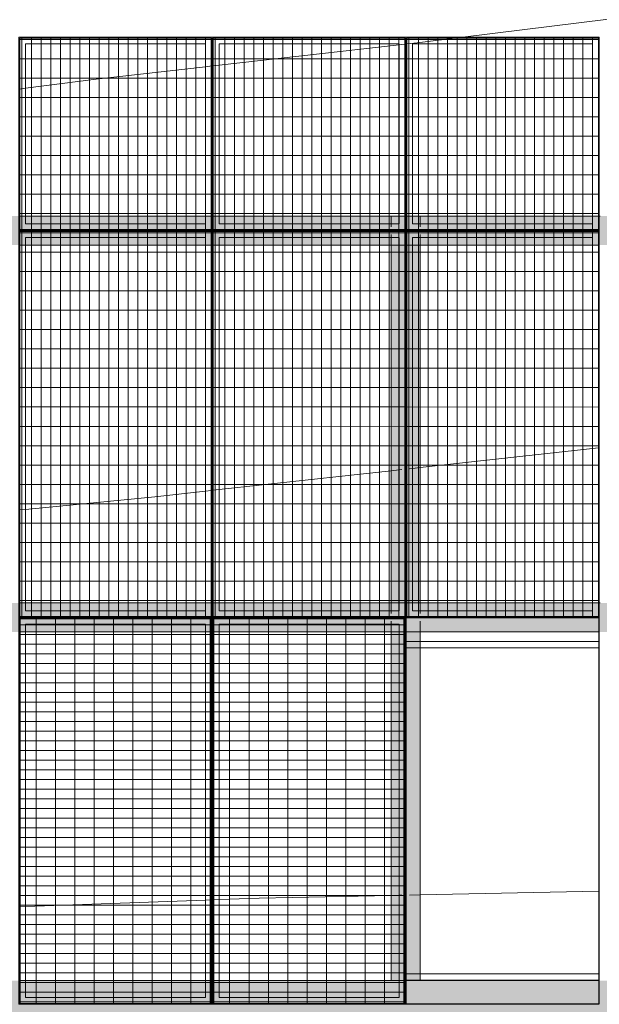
# Model space of a CAD drawing. Header units: metres. Extents: x -373759 to -373409, y 810976 to 811228.
# Tile 57 of 153: x -373620.38 to -373617.38, y 811115.88 to 811120.97. Entities that reach past the tile are written whole.
import ezdxf

# ---------------------------------------------------------------- set-up
doc = ezdxf.new("R2010")
doc.units = ezdxf.units.M
doc.header["$XCLIPFRAME"] = 2
for name, color, linetype, lineweight in [('A-GENM', 7, 'Continuous', 5), ('I-WALL', 7, 'Continuous', 5), ('S-BEAM', 7, 'Continuous', 5)]:
    doc.layers.add(name, color=color, linetype=linetype, lineweight=lineweight)
for name, color, linetype, lineweight, true_color in [('BASE ALAMEDA JULIO MULLER 1_explodidoR01_dwg', 7, 'Continuous', 5, 0x767676), ('Curva_Intermediária', 7, 'Continuous', 9, 0x656565), ('Curva_Mestra', 7, 'Continuous', 40, 0xa55200)]:
    doc.layers.add(name, color=color, linetype=linetype, lineweight=lineweight, true_color=true_color)
picture_1 = doc.add_image_def('image1.jpg', size_in_pixel=(999, 584))
pattern_1 = [(270, (3125.54, 1874.46), (100, 6e-15), []), (0, (3125.54, 1874.46), (0, 50), [])]

# ---------------------------------------------------------------- blocks, each defined once
blk = doc.blocks.new('BASE ALAMEDA JULIO MULLER 1_explodidoR01_dwg-478056-PISTA INFERIOR PARTE 1')
at = {"layer": 'Curva_Intermediária', "color": 9, "lineweight": 5, "true_color": 0xc0c0c0}
for p, q in [((5959.1, 891285.6), (5929.5, 891291)), ((6909.3, 891117.5), (6879.5, 891122.5)), ((6917.6, 891116.1), (6910.9, 891117.3)), ((6949, 891110.9), (6919.2, 891115.9)), ((7831.9, 890962.2), (6949, 891110.9)), ((7871.6, 890955.5), (7831.9, 890962.2)), ((7886.7, 890953), (7871.6, 890955.5)), ((7941.1, 890943.8), (7925.9, 890946.4)), ((7980.7, 890937.1), (7941.1, 890943.8)), ((8863.7, 890788.5), (7980.7, 890937.1)), ((8893.4, 890783.4), (8863.7, 890788.5)), ((5372.7, 889316.6), (5369.8, 889317.3)), ((5399, 889310.2), (5372.7, 889316.6)), ((6302.7, 889088.4), (5399, 889310.2)), ((6329, 889081.9), (6302.7, 889088.4)), ((6331.9, 889081.2), (6329, 889081.9)), ((6340.3, 889079.1), (6333.2, 889080.9)), ((6344.5, 889078.1), (6341.6, 889078.8)), ((6370.8, 889071.7), (6344.5, 889078.1)), ((7271.7, 888839.8), (7233, 888849.9)), ((7286.5, 888836), (7271.7, 888839.8)), ((7305.6, 888831), (7302.8, 888831.8)), ((7378.2, 888812.1), (7324.7, 888826)), ((8271, 888579.3), (7378.2, 888812.1))]:
    blk.add_line(p, q, dxfattribs=at)
at = {"layer": 'Curva_Intermediária', "color": 9, "lineweight": 5, "true_color": 0xc0c0c0, "flags": 128}
for points in [[(6879.5, 891122.5), (6620.5, 891166.2), (5959.1, 891285.6)], [(7233, 888849.9), (6572.5, 889022.2), (6370.8, 889071.7)]]:
    blk.add_lwpolyline(points, dxfattribs=at)
at = {"layer": 'Curva_Mestra', "color": 9, "lineweight": 5, "true_color": 0xc0c0c0}
for p, q in [((6519.5, 893385.1), (6553, 893380.1)), ((7478.1, 893233.5), (7512.1, 893227.9)), ((7513.6, 893227.6), (7547.6, 893222)), ((7547.6, 893222), (8471.1, 893069.6)), ((8471.1, 893069.6), (8499.9, 893064.8)), ((8500.9, 893064.7), (8505.6, 893063.9)), ((8506, 893063.8), (8510.8, 893063))]:
    blk.add_line(p, q, dxfattribs=at)
at = {"layer": 'Curva_Mestra', "color": 9, "lineweight": 5, "true_color": 0xc0c0c0, "flags": 128}
for points in [[(6553, 893380.1), (6916.5, 893326.2), (7478.1, 893233.5)], [(8511.7, 893062.9), (8564.5, 893054.2), (8799.1, 893017.8)], [(8799.1, 893017.8), (9700.5, 892878.2), (10292.5, 892798.2), (11700.5, 892590.2), (14116.5, 892238.2), (16132.5, 891822.2), (17812.5, 891454.2), (19460.5, 891166.2), (21252.5, 890894.2), (23444.5, 890094.2), (25166.9, 889504.9)]]:
    blk.add_lwpolyline(points, dxfattribs=at)
blk = doc.blocks.new('_EME_ GRADEX PISO 2X1  - _EME_ GRADEX PISO 2X1 -V179-PISTA INFERIOR PARTE 1')
at = {"layer": 'A-GENM', "true_color": 0xaaaaaa}
h = blk.add_hatch(dxfattribs=at)
h.set_pattern_fill('FP_2', color=253, style=0, pattern_type=2)
h.set_pattern_definition([(0, (0, 0), (0, -100), []), (270, (0, 0), (-50, -3e-15), [])])
h.paths.add_polyline_path([(5, 8), (1992, 8), (1992, 992), (5, 992), (5, 114.2)], flags=0)
at = {"layer": 'A-GENM', "color": 253, "true_color": 0xaaaaaa}
for p, q in [((2000, 1000), (0, 1000)), ((0, 1000), (0, 0)), ((0, 0), (0, 1000)), ((0, 1000), (2000, 1000)), ((5, 5), (5, 995)), ((5, 995), (1995, 995)), ((5, 995), (1995, 995)), ((5, 992), (5, 995)), ((5, 8), (5, 992)), ((1992, 992), (5, 992)), ((5, 992), (5, 8)), ((5, 8), (5, 992)), ((5, 992), (1992, 992)), ((1992, 8), (1992, 992)), ((1992, 992), (1992, 8)), ((1995, 995), (1995, 5)), ((1995, 995), (1995, 5)), ((2000, 0), (2000, 1000)), ((2000, 1000), (2000, 0)), ((35, 965), (35, 35)), ((1965, 965), (35, 965)), ((35, 965), (1965, 965)), ((35, 35), (35, 965)), ((1965, 35), (1965, 965)), ((1965, 965), (1965, 35)), ((0, 0), (2000, 0)), ((1997.5, 0), (2.5, 0)), ((5, 5), (5, 8)), ((5, 8), (1992, 8)), ((1992, 8), (5, 8)), ((1995, 5), (5, 5)), ((1995, 5), (5, 5)), ((35, 35), (1965, 35)), ((1965, 35), (35, 35))]:
    blk.add_line(p, q, dxfattribs=at)
blk = doc.blocks.new('_EME_ GRADEX PISO 2X1  - _EME_ GRADEX PISO 2X1 -V177-PISTA INFERIOR PARTE 1')
at = {"layer": 'A-GENM', "true_color": 0xaaaaaa}
h = blk.add_hatch(dxfattribs=at)
h.set_pattern_fill('FP_3', color=253, style=0, pattern_type=2)
h.set_pattern_definition([(0, (0, 0), (0, 100), []), (90, (0, 0), (-50, 3e-15), [])])
h.paths.add_polyline_path([(5, -992), (1992, -992), (1992, -8), (5, -8), (5, -268.3)], flags=0)
at = {"layer": 'A-GENM', "color": 253, "true_color": 0xaaaaaa}
for p, q in [((2000, 0), (0, 0)), ((0, 0), (0, -1000)), ((0, -1000), (0, 0)), ((0, 0), (2000, 0)), ((2000, -1000), (2000, 0)), ((5, -5), (1995, -5)), ((5, -995), (5, -5)), ((5, -5), (1995, -5)), ((5, -8), (5, -5)), ((5, -992), (5, -8)), ((1992, -8), (5, -8)), ((5, -8), (5, -992)), ((5, -992), (5, -8)), ((5, -8), (1992, -8)), ((1965, -35), (35, -35)), ((35, -35), (35, -965)), ((35, -965), (35, -35)), ((35, -35), (1965, -35)), ((1965, -965), (1965, -35)), ((1965, -35), (1965, -965)), ((1992, -992), (1992, -8)), ((1992, -8), (1992, -992)), ((1995, -5), (1995, -995)), ((1995, -5), (1995, -995)), ((2000, 0), (2000, -1000)), ((35, -965), (1965, -965)), ((1965, -965), (35, -965)), ((0, -1000), (2000, -1000)), ((2000, -1000), (0, -1000)), ((5, -995), (5, -992)), ((5, -992), (1992, -992)), ((1992, -992), (5, -992)), ((1995, -995), (5, -995)), ((1995, -995), (5, -995))]:
    blk.add_line(p, q, dxfattribs=at)
blk = doc.blocks.new('_EME_ GRADEX PISO 3X1  - _EME_ GRADEX PISO 3X1 -V184-PISTA INFERIOR PARTE 1')
at = {"layer": 'A-GENM', "true_color": 0xaaaaaa}
h = blk.add_hatch(dxfattribs=at)
h.set_pattern_fill('FP_1', color=253, style=0, pattern_type=2)
h.set_pattern_definition(pattern_1)
h.paths.add_polyline_path([(0, -1000), (3000, -1000), (3000, 0), (0, 0), (0, -807.5)], flags=0)
at = {"layer": 'A-GENM', "color": 253, "true_color": 0xaaaaaa}
for p, q in [((0, -1000), (0, 0)), ((0, 0), (2000, 0)), ((2000, 0), (0, 0)), ((0, 0), (0, -1000)), ((0, -1000), (0, 0)), ((0, 0), (3000, 0)), ((3000, 0), (0, 0)), ((0, 0), (0, -1000)), ((2000, 0), (2000, -1000)), ((2000, -1000), (2000, 0)), ((3000, 0), (3000, -1000)), ((3000, -1000), (3000, 0)), ((5, -5), (1995, -5)), ((5, -995), (5, -5)), ((5, -5), (1995, -5)), ((5, -995), (5, -5)), ((1965, -35), (35, -35)), ((35, -35), (35, -965)), ((35, -965), (35, -35)), ((35, -35), (1965, -35)), ((1965, -965), (1965, -35)), ((1965, -35), (1965, -965)), ((1995, -5), (1995, -995)), ((1995, -5), (1995, -995)), ((2000, -1000), (2000, 0)), ((2000, 0), (3000, 0)), ((3000, 0), (2000, 0)), ((2000, 0), (2000, -1000)), ((2005, -5), (2995, -5)), ((2005, -995), (2005, -5)), ((2005, -5), (2995, -5)), ((2005, -995), (2005, -5)), ((2965, -35), (2035, -35)), ((2035, -35), (2035, -965)), ((2035, -965), (2035, -35)), ((2035, -35), (2965, -35)), ((2965, -965), (2965, -35)), ((2965, -35), (2965, -965)), ((2995, -5), (2995, -995)), ((2995, -5), (2995, -995)), ((3000, 0), (3000, -1000)), ((3000, -1000), (3000, 0)), ((35, -965), (1965, -965)), ((1965, -965), (35, -965)), ((2035, -965), (2965, -965)), ((2965, -965), (2035, -965)), ((2000, -1000), (0, -1000)), ((0, -1000), (2000, -1000)), ((3000, -1000), (0, -1000)), ((0, -1000), (3000, -1000)), ((1995, -995), (5, -995)), ((1995, -995), (5, -995)), ((3000, -1000), (2000, -1000)), ((2000, -1000), (3000, -1000)), ((2995, -995), (2005, -995)), ((2995, -995), (2005, -995))]:
    blk.add_line(p, q, dxfattribs=at)
blk = doc.blocks.new('_EME_ GRADEX PISO 3X1  - _EME_ GRADEX PISO 3X1 -3771449-PISTA INFERIOR PARTE 1')
at = {"layer": 'A-GENM', "true_color": 0xaaaaaa}
h = blk.add_hatch(dxfattribs=at)
h.set_pattern_fill('FP_4', color=253, style=0, pattern_type=2)
h.set_pattern_definition([(90, (3125.54, -1874.46), (100, -6e-15), []), (0, (3125.54, -1874.46), (0, -50), [])])
h.paths.add_polyline_path([(0, 0), (3000, 0), (3000, 1000), (0, 1000), (0, 366.5)], flags=0)
at = {"layer": 'A-GENM', "color": 253, "true_color": 0xaaaaaa}
for p, q in [((0, 0), (0, 1000)), ((0, 1000), (2000, 1000)), ((2000, 1000), (0, 1000)), ((0, 1000), (0, 0)), ((0, 0), (0, 1000)), ((0, 1000), (3000, 1000)), ((3000, 1000), (0, 1000)), ((0, 1000), (0, 0)), ((5, 5), (5, 995)), ((5, 995), (1995, 995)), ((5, 995), (1995, 995)), ((5, 5), (5, 995)), ((1995, 995), (1995, 5)), ((1995, 995), (1995, 5)), ((2000, 1000), (2000, 0)), ((2000, 0), (2000, 1000)), ((2000, 0), (2000, 1000)), ((2000, 1000), (3000, 1000)), ((3000, 1000), (2000, 1000)), ((2000, 1000), (2000, 0)), ((2005, 5), (2005, 995)), ((2005, 995), (2995, 995)), ((2005, 995), (2995, 995)), ((2005, 5), (2005, 995)), ((2995, 995), (2995, 5)), ((2995, 995), (2995, 5)), ((3000, 1000), (3000, 0)), ((3000, 0), (3000, 1000)), ((3000, 1000), (3000, 0)), ((3000, 0), (3000, 1000)), ((1965, 965), (35, 965)), ((35, 965), (35, 35)), ((35, 35), (35, 965)), ((35, 965), (1965, 965)), ((1965, 35), (1965, 965)), ((1965, 965), (1965, 35)), ((2035, 965), (2035, 35)), ((2965, 965), (2035, 965)), ((2035, 965), (2965, 965)), ((2035, 35), (2035, 965)), ((2965, 35), (2965, 965)), ((2965, 965), (2965, 35)), ((2000, 0), (0, 0)), ((0, 0), (2000, 0)), ((3000, 0), (0, 0)), ((0, 0), (3000, 0)), ((1995, 5), (5, 5)), ((1995, 5), (5, 5)), ((35, 35), (1965, 35)), ((1965, 35), (35, 35)), ((3000, 0), (2000, 0)), ((2000, 0), (3000, 0)), ((2995, 5), (2005, 5)), ((2995, 5), (2005, 5)), ((2035, 35), (2965, 35)), ((2965, 35), (2035, 35))]:
    blk.add_line(p, q, dxfattribs=at)
blk = doc.blocks.new('_EME_ GRADEX PISO 3X1  - _EME_ GRADEX PISO 3X1 -V183-PISTA INFERIOR PARTE 1')
at = {"layer": 'A-GENM', "true_color": 0xaaaaaa}
h = blk.add_hatch(dxfattribs=at)
h.set_pattern_fill('FP_1', color=253, style=0, pattern_type=2)
h.set_pattern_definition(pattern_1)
h.paths.add_polyline_path([(0, -1000), (3000, -1000), (3000, 0), (0, 0), (0, -903.1)], flags=0)
at = {"layer": 'A-GENM', "color": 253, "true_color": 0xaaaaaa}
for p, q in [((0, -1000), (0, 0)), ((0, 0), (2000, 0)), ((2000, 0), (0, 0)), ((0, 0), (0, -1000)), ((0, -1000), (0, 0)), ((0, 0), (3000, 0)), ((3000, 0), (0, 0)), ((0, 0), (0, -1000)), ((2000, 0), (2000, -1000)), ((2000, -1000), (2000, 0)), ((3000, 0), (3000, -1000)), ((3000, -1000), (3000, 0)), ((5, -5), (1995, -5)), ((5, -995), (5, -5)), ((5, -5), (1995, -5)), ((5, -995), (5, -5)), ((1965, -35), (35, -35)), ((35, -35), (35, -965)), ((35, -965), (35, -35)), ((35, -35), (1965, -35)), ((1965, -965), (1965, -35)), ((1965, -35), (1965, -965)), ((1995, -5), (1995, -995)), ((1995, -5), (1995, -995)), ((2000, -1000), (2000, 0)), ((2000, 0), (3000, 0)), ((3000, 0), (2000, 0)), ((2000, 0), (2000, -1000)), ((2005, -5), (2995, -5)), ((2005, -995), (2005, -5)), ((2005, -5), (2995, -5)), ((2005, -995), (2005, -5)), ((2965, -35), (2035, -35)), ((2035, -35), (2035, -965)), ((2035, -965), (2035, -35)), ((2035, -35), (2965, -35)), ((2965, -965), (2965, -35)), ((2965, -35), (2965, -965)), ((2995, -5), (2995, -995)), ((2995, -5), (2995, -995)), ((3000, 0), (3000, -1000)), ((3000, -1000), (3000, 0)), ((35, -965), (1965, -965)), ((1965, -965), (35, -965)), ((2035, -965), (2965, -965)), ((2965, -965), (2035, -965)), ((2000, -1000), (0, -1000)), ((0, -1000), (2000, -1000)), ((3000, -1000), (0, -1000)), ((0, -1000), (3000, -1000)), ((1995, -995), (5, -995)), ((1995, -995), (5, -995)), ((3000, -1000), (2000, -1000)), ((2000, -1000), (3000, -1000)), ((2995, -995), (2005, -995)), ((2995, -995), (2005, -995))]:
    blk.add_line(p, q, dxfattribs=at)
blk = doc.blocks.new('_EST_ PLACA PISO ESTRUTURAL MEIO - _EST_ PLACA PISO ESTRUTURAL MEIO-3937319-PISTA INFERIOR PARTE 1')
at = {"layer": 'A-GENM', "color": 253, "true_color": 0xaaaaaa}
for p, q in [((-1000, -500), (-1000, 500)), ((-997.5, 500), (997.5, 500)), ((-875.8, 500), (-997.5, 500)), ((997.5, 497.5), (-997.5, 497.5)), ((-997.5, 497.5), (997.5, 497.5)), ((-997.5, 497.5), (-997.5, -497.5)), ((-997.5, 497.5), (-997.5, -497.5)), ((-997.5, -497.5), (-997.5, 497.5)), ((-997.5, 497.5), (-997.5, -497.5)), ((-842.5, 500), (-875.8, 500)), ((-875.8, 497.5), (-875.8, -497.5)), ((842.5, 500), (-842.5, 500)), ((-842.5, -497.5), (-842.5, 497.5)), ((875.8, 500), (842.5, 500)), ((842.5, 497.5), (842.5, -497.5)), ((997.5, 500), (875.8, 500)), ((875.8, 497.5), (875.8, -497.5)), ((997.5, -497.5), (997.5, 497.5)), ((997.5, 497.5), (997.5, -497.5)), ((997.5, 497.5), (997.5, -497.5)), ((997.5, 497.5), (997.5, -497.5)), ((1000, -500), (1000, 500)), ((997.5, -497.5), (-997.5, -497.5)), ((-997.5, -497.5), (997.5, -497.5)), ((-997.5, -500), (-875.8, -500)), ((997.5, -500), (-997.5, -500)), ((-875.8, -500), (-842.5, -500)), ((-842.5, -500), (842.5, -500)), ((842.5, -500), (875.8, -500)), ((875.8, -500), (997.5, -500))]:
    blk.add_line(p, q, dxfattribs=at)
blk = doc.blocks.new('M_W-Wide Flange - VIGA I 25X15-3696384-PISTA INFERIOR PARTE 1')
at = {"layer": 'S-BEAM'}
for p, q in [((-112.5, 2.7), (-1915, 2.7)), ((-57.2, 2.7), (-112.5, 2.7)), ((37.5, 2.7), (-17.7, 2.7)), ((1887.5, 2.7), (37.5, 2.7)), ((1942.8, 2.7), (1887.5, 2.7)), ((2037.5, 2.7), (1982.3, 2.7)), ((-112.5, -2.8), (-1915, -2.8)), ((-57.2, -2.8), (-112.5, -2.8)), ((37.5, -2.8), (-17.7, -2.8)), ((1887.5, -2.8), (37.5, -2.8)), ((1942.8, -2.8), (1887.5, -2.8)), ((2037.5, -2.8), (1982.3, -2.8))]:
    blk.add_line(p, q, dxfattribs=at)
blk = doc.blocks.new('M_W-Wide Flange - VIGA I 15X17-3833969-PISTA INFERIOR PARTE 1')
at = {"layer": 'S-BEAM', "true_color": 0xff8080, "transparency": 33554432}
h = blk.add_hatch(color=11, dxfattribs=at)
h.paths.add_polyline_path([(-10510, 75), (-11490, 75), (-11490, 19.8), (-10510, 19.8)], flags=0)
h.paths.add_polyline_path([(11488.8, 19.8), (11488.8, 75), (-10510, 75), (-10510, 19.8), (-7337.4, 19.8), (11485.1, 19.8)], flags=0)
h.paths.add_polyline_path([(10455, 35), (10455, 35), (10485, 35)], flags=0)
h.paths.add_polyline_path([(8455, 35), (8455, 35), (8485, 35)], flags=0)
h.paths.add_polyline_path([(6455, 35), (6455, 35), (6485, 35)], flags=0)
h.paths.add_polyline_path([(4455, 35), (4455, 35), (4485, 35)], flags=0)
h.paths.add_polyline_path([(2455, 35), (2455, 35), (2485, 35)], flags=0)
h = blk.add_hatch(color=11, dxfattribs=at)
h.paths.add_polyline_path([(11488.8, -75), (11488.8, 75), (-11490, 75), (-11490, -75), (11485, -75)], flags=0)
h.paths.add_polyline_path([(10485, -5), (10485, -5), (10490, -5)], flags=0)
h.paths.add_polyline_path([(8485, -5), (8485, -5), (8490, -5)], flags=0)
h.paths.add_polyline_path([(6485, -5), (6485, -5), (6490, -5)], flags=0)
h.paths.add_polyline_path([(4485, -5), (4485, -5), (4490, -5)], flags=0)
h.paths.add_polyline_path([(2485, -5), (2485, -5), (2490, -5)], flags=0)
h.paths.add_polyline_path([(485, -5), (485, -5), (490, -5)], flags=0)
h.paths.add_polyline_path([(-1515, -5), (-1515, -5), (-1510, -5)], flags=0)
h.paths.add_polyline_path([(-3515, -5), (-3515, -5), (-3510, -5)], flags=0)
h.paths.add_polyline_path([(-3545, -5), (-3545, -5), (-3528.6, -5)], flags=0)
h.paths.add_polyline_path([(-5515, -5), (-5515, -5), (-5510, -5)], flags=0)
h.paths.add_polyline_path([(-7515, -5), (-7515, -5), (-7510, -5)], flags=0)
h.paths.add_polyline_path([(-9515, -5), (-9515, -5), (-9510, -5)], flags=0)
h.paths.add_polyline_path([(1490, 0), (1490, 5), (1490, 5)], flags=0)
h.paths.add_polyline_path([(-6510, 0), (-6510, 5), (-6510, 5)], flags=0)
h.paths.add_polyline_path([(9490, 0), (9490, 5), (9490, 5)], flags=0)
h.paths.add_polyline_path([(7490, 0), (7490, 5), (7490, 5)], flags=0)
h.paths.add_polyline_path([(7495, 0), (7495, 0), (7525, 0)], flags=0)
h.paths.add_polyline_path([(5495, 0), (5495, 0), (5525, 0)], flags=0)
h.paths.add_polyline_path([(5490, 0), (5490, 5), (5490, 5)], flags=0)
h.paths.add_polyline_path([(3490, 0), (3490, 5), (3490, 5)], flags=0)
h.paths.add_polyline_path([(-510, 0), (-510, 5), (-510, 5)], flags=0)
h.paths.add_polyline_path([(-505, 0), (-505, 0), (-475, 0)], flags=0)
h.paths.add_polyline_path([(-2505, 0), (-2505, 0), (-2475, 0)], flags=0)
h.paths.add_polyline_path([(-2510, 0), (-2510, 5), (-2510, 5)], flags=0)
h.paths.add_polyline_path([(-4510, 0), (-4510, 5), (-4510, 5), (-4510, 0)], flags=0)
h.paths.add_polyline_path([(-6505, 0), (-6505, 0), (-6475, 0)], flags=0)
h.paths.add_polyline_path([(-8505, 0), (-8505, 0), (-8475, 0)], flags=0)
h.paths.add_polyline_path([(-8510, 0), (-8510, 5), (-8510, 5)], flags=0)
h.paths.add_polyline_path([(-10510, 0), (-10510, 5), (-10510, 5)], flags=0)
h = blk.add_hatch(color=11, dxfattribs=at)
h.paths.add_polyline_path([(11488.8, 2.7), (11488.8, 19.8), (-11490, 19.7), (-11490, 2.7), (11487.2, 2.7)], flags=0)
h.paths.add_polyline_path([(495, 5), (495, 5), (525, 5)], flags=0)
h.paths.add_polyline_path([(-8515, 5), (-8515, 5), (-8524.5, 4.9)], flags=0)
h.paths.add_polyline_path([(280.2, 5), (280.2, 5), (455, 5)], flags=0)
h.paths.add_polyline_path([(-475, 5), (-475, 5), (-354.6, 5)], flags=0)
h.paths.add_polyline_path([(-10515, 5), (-10515, 5), (-10522, 5)], flags=0)
h = blk.add_hatch(color=11, dxfattribs=at)
h.paths.add_polyline_path([(11488.8, -19.7), (11487.3, -2.8), (-11490, -5.5), (-11490, -19.7), (11485, -19.7)], flags=0)
h.paths.add_polyline_path([(10525, -5), (10525, -5), (10583.8, -5)], flags=0)
h.paths.add_polyline_path([(10485, -5), (10485, -5), (10490, -5)], flags=0)
h.paths.add_polyline_path([(10490, -5), (10490, -5), (10495, -5)], flags=0)
h.paths.add_polyline_path([(8455, -5), (8455, -5), (8485, -5)], flags=0)
h.paths.add_polyline_path([(10525, -3.3), (10525, -3.3), (11071.6, -3.3)], flags=0)
h = blk.add_hatch(color=11, dxfattribs=at)
h.paths.add_polyline_path([(10490, -19.7), (10489.9, -19.7), (-11490, -20), (-11490, -75), (10490, -75)], flags=0)
h.paths.add_polyline_path([(11488.8, -75), (11488.8, -19.7), (10490, -19.7), (10490.2, -75), (11485, -75)], flags=0)
at = {"layer": 'S-BEAM', "color": 1, "true_color": 0xff0000}
for p, q in [((-3476.3, 75), (-3505, 75)), ((-3505, 75), (-3476.3, 75)), ((-3505, 75), (-3476.3, 75)), ((-3505, 75), (-3476.3, 75)), ((-2545, 75), (-3475, 75)), ((-3475, 75), (-2545, 75)), ((-3475, 75), (-2545, 75)), ((-3475, 75), (-2545, 75)), ((-2515, 75), (-2543.8, 75)), ((-2543.8, 75), (-2515, 75)), ((-2543.8, 75), (-2515, 75)), ((-2543.8, 75), (-2515, 75)), ((-2505.4, 75), (-2514.7, 75)), ((-2514.7, 75), (-2505.4, 75)), ((-2514.7, 75), (-2505.4, 75)), ((-2514.7, 75), (-2505.4, 75)), ((-2476.3, 75), (-2505, 75)), ((-2505, 75), (-2476.3, 75)), ((-2505, 75), (-2476.3, 75)), ((-2505, 75), (-2476.3, 75)), ((-1545, 75), (-2475, 75)), ((-2475, 75), (-1545, 75)), ((-2475, 75), (-1545, 75)), ((-2475, 75), (-1545, 75)), ((-1515, 75), (-1543.8, 75)), ((-1543.8, 75), (-1515, 75)), ((-1543.8, 75), (-1515, 75)), ((-1543.8, 75), (-1515, 75)), ((-1505.4, 75), (-1514.7, 75)), ((-1514.7, 75), (-1505.4, 75)), ((-1514.7, 75), (-1505.4, 75)), ((-1514.7, 75), (-1505.4, 75)), ((-1476.3, 75), (-1505, 75)), ((-1505, 75), (-1476.3, 75)), ((-1505, 75), (-1476.3, 75)), ((-1505, 75), (-1476.3, 75)), ((-545, 75), (-1475, 75)), ((-1475, 75), (-545, 75)), ((-1475, 75), (-545, 75)), ((-1475, 75), (-545, 75)), ((-515, 75), (-543.8, 75)), ((-543.8, 75), (-515, 75)), ((-543.8, 75), (-515, 75)), ((-543.8, 75), (-515, 75)), ((-505.4, 75), (-514.7, 75)), ((-514.7, 75), (-505.4, 75)), ((-514.7, 75), (-505.4, 75)), ((-514.7, 75), (-505.4, 75)), ((-3509.8, -75), (-3505, -75)), ((-3509.8, -75), (-3505, -75)), ((-3509.8, -75), (-3505, -75)), ((-3509.8, -75), (-3505, -75)), ((-3503.9, -75), (-3475, -75)), ((-3503.9, -75), (-3475, -75)), ((-3503.9, -75), (-3475, -75)), ((-3503.9, -75), (-3475, -75)), ((-3475, -75), (-2545, -75)), ((-3475, -75), (-2545, -75)), ((-3475, -75), (-2545, -75)), ((-3475, -75), (-2545, -75)), ((-2545, -75), (-2516.1, -75)), ((-2545, -75), (-2516.1, -75)), ((-2545, -75), (-2516.1, -75)), ((-2545, -75), (-2516.1, -75)), ((-2515, -75), (-2510.2, -75)), ((-2515, -75), (-2510.2, -75)), ((-2515, -75), (-2510.2, -75)), ((-2515, -75), (-2510.2, -75)), ((-2509.8, -75), (-2505, -75)), ((-2509.8, -75), (-2505, -75)), ((-2509.8, -75), (-2505, -75)), ((-2509.8, -75), (-2505, -75)), ((-2503.9, -75), (-2475, -75)), ((-2503.9, -75), (-2475, -75)), ((-2503.9, -75), (-2475, -75)), ((-2503.9, -75), (-2475, -75)), ((-2475, -75), (-1545, -75)), ((-2475, -75), (-1545, -75)), ((-2475, -75), (-1545, -75)), ((-2475, -75), (-1545, -75)), ((-1545, -75), (-1516.1, -75)), ((-1545, -75), (-1516.1, -75)), ((-1545, -75), (-1516.1, -75)), ((-1545, -75), (-1516.1, -75)), ((-1515, -75), (-1510.2, -75)), ((-1515, -75), (-1510.2, -75)), ((-1515, -75), (-1510.2, -75)), ((-1515, -75), (-1510.2, -75)), ((-1509.8, -75), (-1505, -75)), ((-1509.8, -75), (-1505, -75)), ((-1509.8, -75), (-1505, -75)), ((-1509.8, -75), (-1505, -75)), ((-1503.9, -75), (-1475, -75)), ((-1503.9, -75), (-1475, -75)), ((-1503.9, -75), (-1475, -75)), ((-1503.9, -75), (-1475, -75)), ((-1475, -75), (-545, -75)), ((-1475, -75), (-545, -75)), ((-1475, -75), (-545, -75)), ((-1475, -75), (-545, -75)), ((-545, -75), (-516.1, -75)), ((-545, -75), (-516.1, -75)), ((-545, -75), (-516.1, -75)), ((-545, -75), (-516.1, -75)), ((-515, -75), (-510.2, -75)), ((-515, -75), (-510.2, -75)), ((-515, -75), (-510.2, -75)), ((-515, -75), (-510.2, -75))]:
    blk.add_line(p, q, dxfattribs=at)
at = {"layer": 'S-BEAM'}
for p, q in [((-2512.8, 2.7), (-3507.2, 2.7)), ((-1512.8, 2.7), (-2507.2, 2.7)), ((-512.8, 2.7), (-1507.2, 2.7)), ((-2512.7, -2.8), (-3507.3, -2.8)), ((-1512.7, -2.8), (-2507.3, -2.8)), ((-512.7, -2.8), (-1507.3, -2.8))]:
    blk.add_line(p, q, dxfattribs=at)
blk = doc.blocks.new('M_W-Wide Flange - VIGA I 15X17-V340-PISTA INFERIOR PARTE 1')
at = {"layer": 'S-BEAM', "true_color": 0xff8080, "transparency": 33554432}
h = blk.add_hatch(color=11, dxfattribs=at)
h.paths.add_polyline_path([(-10510, 75), (-11490, 75), (-11490, 19.8), (-10510, 19.8)], flags=0)
h.paths.add_polyline_path([(11488.8, 19.8), (11488.8, 75), (-10510, 75), (-10510, 19.8), (-7337.3, 19.8), (11485, 19.8)], flags=0)
h = blk.add_hatch(color=11, dxfattribs=at)
h.paths.add_polyline_path([(-3510, -5.9), (-3510, -5), (-3510, -5)], flags=0)
h.paths.add_polyline_path([(6490, -5.9), (6490, -5), (6490, -5)], flags=0)
h.paths.add_polyline_path([(11488.8, -75), (11488.8, 75), (-11490, 75), (-11490, -75), (11485, -75)], flags=0)
h.paths.add_polyline_path([(2490, -5), (2490, -5), (2490, 0)], flags=0)
h.paths.add_polyline_path([(-7510, -5), (-7510, -5), (-7510, 0)], flags=0)
h.paths.add_polyline_path([(7495, 0), (7495, 0), (7897.7, 0)], flags=0)
h.paths.add_polyline_path([(1495, 0), (1495, 0), (1490, 0)], flags=0)
h.paths.add_polyline_path([(1490, 0), (1490, 0), (1490, 5)], flags=0)
h.paths.add_polyline_path([(495, 0), (495, 0), (915, 0)], flags=0)
h.paths.add_polyline_path([(-3505, 0), (-3505, 0), (-2893.8, 0)], flags=0)
h.paths.add_polyline_path([(1490, 0), (1495, 5), (1495, 5)], flags=0)
h.paths.add_polyline_path([(-8505, 0), (-8505, 0), (-7972.1, 0)], flags=0)
h.paths.add_polyline_path([(-10505, 0), (-10505, 0), (-9876.5, 0)], flags=0)
h.paths.add_polyline_path([(-10510, 0), (-10510, 5), (-10510, 5)], flags=0)
h = blk.add_hatch(color=11, dxfattribs=at)
h.paths.add_polyline_path([(11488.8, 2.7), (11488.8, 19.8), (-11490, 19.7), (-11490, 2.7), (11487.2, 2.7)], flags=0)
h.paths.add_polyline_path([(280.2, 5), (280.2, 5), (455, 5)], flags=0)
h.paths.add_polyline_path([(-10510, 5), (-10510, 5), (-10510, 5)], flags=0)
h = blk.add_hatch(color=11, dxfattribs=at)
h.paths.add_polyline_path([(11488.8, -19.7), (11487.3, -2.8), (-11490, -5.5), (-11490, -19.7), (11485, -19.7)], flags=0)
h.paths.add_polyline_path([(11071.7, -5), (11071.7, -5), (11396.1, -5)], flags=0)
h.paths.add_polyline_path([(10525, -3.3), (10525, -3.3), (11071.7, -3.3)], flags=0)
blk.add_hatch(color=11, dxfattribs=at).paths.add_polyline_path([(11488.8, -75), (11488.8, -19.7), (-11490, -20), (-11490, -75), (11485, -75)], flags=0)
at = {"layer": 'S-BEAM', "color": 1, "true_color": 0xff0000}
for p, q in [((-3475.6, 75), (-3505, 75)), ((-3505, 75), (-3475.6, 75)), ((-3505, 75), (-3475.6, 75)), ((-3505, 75), (-3475.6, 75)), ((-2545, 75), (-3475, 75)), ((-3475, 75), (-2545, 75)), ((-3475, 75), (-2545, 75)), ((-3475, 75), (-2545, 75)), ((-2515, 75), (-2544.4, 75)), ((-2544.4, 75), (-2515, 75)), ((-2544.4, 75), (-2515, 75)), ((-2544.4, 75), (-2515, 75)), ((-2505.2, 75), (-2514.8, 75)), ((-2514.8, 75), (-2505.2, 75)), ((-2514.8, 75), (-2505.2, 75)), ((-2514.8, 75), (-2505.2, 75)), ((-2475.6, 75), (-2505, 75)), ((-2505, 75), (-2475.6, 75)), ((-2505, 75), (-2475.6, 75)), ((-2505, 75), (-2475.6, 75)), ((-1545, 75), (-2475, 75)), ((-2475, 75), (-1545, 75)), ((-2475, 75), (-1545, 75)), ((-2475, 75), (-1545, 75)), ((-1515, 75), (-1544.4, 75)), ((-1544.4, 75), (-1515, 75)), ((-1544.4, 75), (-1515, 75)), ((-1544.4, 75), (-1515, 75)), ((-1505.2, 75), (-1514.8, 75)), ((-1514.8, 75), (-1505.2, 75)), ((-1514.8, 75), (-1505.2, 75)), ((-1514.8, 75), (-1505.2, 75)), ((-1475.6, 75), (-1505, 75)), ((-1505, 75), (-1475.6, 75)), ((-1505, 75), (-1475.6, 75)), ((-1505, 75), (-1475.6, 75)), ((-545, 75), (-1475, 75)), ((-1475, 75), (-545, 75)), ((-1475, 75), (-545, 75)), ((-1475, 75), (-545, 75)), ((-515, 75), (-544.4, 75)), ((-544.4, 75), (-515, 75)), ((-544.4, 75), (-515, 75)), ((-544.4, 75), (-515, 75)), ((-505.2, 75), (-514.8, 75)), ((-514.8, 75), (-505.2, 75)), ((-514.8, 75), (-505.2, 75)), ((-514.8, 75), (-505.2, 75)), ((-3502, -75), (-3475, -75)), ((-3502, -75), (-3475, -75)), ((-3502, -75), (-3475, -75)), ((-3502, -75), (-3475, -75)), ((-3475, -75), (-2545, -75)), ((-3475, -75), (-2545, -75)), ((-3475, -75), (-2545, -75)), ((-3475, -75), (-2545, -75)), ((-2545, -75), (-2518, -75)), ((-2545, -75), (-2518, -75)), ((-2545, -75), (-2518, -75)), ((-2545, -75), (-2518, -75)), ((-2515, -75), (-2510.2, -75)), ((-2515, -75), (-2510.2, -75)), ((-2515, -75), (-2510.2, -75)), ((-2515, -75), (-2510.2, -75)), ((-2509.8, -75), (-2505, -75)), ((-2509.8, -75), (-2505, -75)), ((-2509.8, -75), (-2505, -75)), ((-2509.8, -75), (-2505, -75)), ((-2502, -75), (-2475, -75)), ((-2502, -75), (-2475, -75)), ((-2502, -75), (-2475, -75)), ((-2502, -75), (-2475, -75)), ((-2475, -75), (-1545, -75)), ((-2475, -75), (-1545, -75)), ((-2475, -75), (-1545, -75)), ((-2475, -75), (-1545, -75)), ((-1545, -75), (-1518, -75)), ((-1545, -75), (-1518, -75)), ((-1545, -75), (-1518, -75)), ((-1545, -75), (-1518, -75)), ((-1515, -75), (-1510.2, -75)), ((-1515, -75), (-1510.2, -75)), ((-1515, -75), (-1510.2, -75)), ((-1515, -75), (-1510.2, -75)), ((-1507.5, -75), (-512.5, -75)), ((-1507.5, -75), (-512.5, -75)), ((-1507.5, -75), (-512.5, -75)), ((-1507.5, -75), (-512.5, -75))]:
    blk.add_line(p, q, dxfattribs=at)
at = {"layer": 'S-BEAM'}
for p, q in [((-2512.8, 2.7), (-3507.2, 2.7)), ((-1512.8, 2.7), (-2507.2, 2.7)), ((-512.8, 2.7), (-1507.2, 2.7)), ((-2512.7, -2.8), (-3507.3, -2.8)), ((-1512.7, -2.8), (-2507.3, -2.8)), ((-512.5, -2.8), (-1507.5, -2.8))]:
    blk.add_line(p, q, dxfattribs=at)

msp = doc.modelspace()

# ---------------------------------------------------------------- hatches: boundary and pattern name
at = {"layer": 'I-WALL', "true_color": 0x808080}
h = msp.add_hatch(color=8, dxfattribs=at)
h.paths.add_polyline_path([(-373594.3824, 811116.0061), (-373657.6679, 811116.0063), (-373657.6679, 811115.7563), (-373594.3824, 811115.7561)], flags=0)
h.paths.add_polyline_path([(-373593.3957, 811115.7561), (-373593.3957, 811116.0061), (-373594.3824, 811116.0061), (-373594.3824, 811115.7561)], flags=0)
h.paths.add_polyline_path([(-373626.7489, 811115.8812), (-373626.7489, 811115.8812), (-373626.3904, 811115.8812)], flags=0)
h.paths.add_polyline_path([(-373628.3824, 811115.8887), (-373628.3824, 811115.8887), (-373628.3824, 811116.0062)], flags=0)
at = {"layer": 'S-BEAM', "true_color": 0xff8080, "transparency": 33554432}
h = msp.add_hatch(color=11, dxfattribs=at)
h.paths.add_polyline_path([(-373618.4021, 811116.0062), (-373618.4021, 811119.9586), (-373618.4574, 811119.9586), (-373618.4574, 811116.0062), (-373618.4161, 811116.0062)], flags=0)
h.paths.add_polyline_path([(-373618.4174, 811117.9186), (-373618.4174, 811117.9186), (-373618.4174, 811117.9587)], flags=0)
h = msp.add_hatch(color=11, dxfattribs=at)
h.paths.add_polyline_path([(-373618.3074, 811116.0062), (-373618.3074, 811119.9586), (-373618.3824, 811119.9586), (-373618.3824, 811119.9586), (-373618.4574, 811119.9586), (-373618.4574, 811116.0062), (-373618.3799, 811116.0062)], flags=0)
h.paths.add_polyline_path([(-373618.3824, 811117.9033), (-373618.3824, 811117.9034), (-373618.3824, 811117.9034)], flags=0)
h.paths.add_polyline_path([(-373618.4174, 811117.9186), (-373618.4174, 811117.9186), (-373618.4174, 811117.9587)], flags=0)
h.paths.add_polyline_path([(-373618.3824, 811118.9507), (-373618.3824, 811118.9507), (-373618.3824, 811119.7461)], flags=0)
h.paths.add_polyline_path([(-373618.3824, 811119.8087), (-373618.3824, 811119.8087), (-373618.3824, 811119.8486)], flags=0)
for points in [[(-373618.3851, 811116.0062), (-373618.3876, 811119.9586), (-373618.4021, 811119.9586), (-373618.402, 811116.0062), (-373618.3852, 811116.0062)], [(-373618.3626, 811116.0062), (-373618.3626, 811116.5648), (-373618.3626, 811119.9586), (-373618.3796, 811119.9586), (-373618.3771, 811116.0062), (-373618.3627, 811116.0062)], [(-373618.3074, 811116.0062), (-373618.3074, 811119.9586), (-373618.3626, 811119.9586), (-373618.3626, 811116.0062)]]:
    msp.add_hatch(color=11, dxfattribs=at).paths.add_polyline_path(points, flags=0)

# ---------------------------------------------------------------- linework, layer by layer
at = {"layer": 'I-WALL'}
for p, q in [((-373620.3774, 811116.0062), (-373620.3487, 811116.0062)), ((-373620.3474, 811116.0062), (-373619.4174, 811116.0062)), ((-373619.4161, 811116.0062), (-373619.3874, 811116.0062)), ((-373619.3871, 811116.0062), (-373619.3777, 811116.0062)), ((-373619.3774, 811116.0062), (-373619.3487, 811116.0062)), ((-373619.3474, 811116.0062), (-373618.4174, 811116.0062)), ((-373618.4161, 811116.0062), (-373618.3874, 811116.0062)), ((-373618.3871, 811116.0062), (-373618.3824, 811116.0062)), ((-373618.3799, 811116.0062), (-373617.3849, 811116.0062))]:
    msp.add_line(p, q, dxfattribs=at)
at = {"layer": 'S-BEAM', "color": 1, "true_color": 0xff0000}
for p, q in [((-373618.4574, 811119.9586), (-373618.4174, 811119.9586)), ((-373618.4174, 811119.9586), (-373618.4574, 811119.9586)), ((-373618.4574, 811119.9586), (-373618.4174, 811119.9586)), ((-373618.4174, 811119.9586), (-373618.4574, 811119.9586)), ((-373618.4574, 811119.9586), (-373618.4574, 811119.9186)), ((-373618.4574, 811119.9186), (-373618.4574, 811119.9586)), ((-373618.4574, 811119.9186), (-373618.4574, 811119.9586)), ((-373618.4574, 811119.9186), (-373618.4574, 811119.9586)), ((-373618.4161, 811119.9586), (-373618.4021, 811119.9586)), ((-373618.4021, 811119.9586), (-373618.4161, 811119.9586)), ((-373618.4161, 811119.9586), (-373618.3874, 811119.9586)), ((-373618.3901, 811119.9586), (-373618.4161, 811119.9586)), ((-373618.4021, 811119.9586), (-373618.3901, 811119.9586)), ((-373618.3901, 811119.9586), (-373618.4021, 811119.9586)), ((-373618.387, 811119.9586), (-373618.3777, 811119.9586)), ((-373618.3774, 811119.9586), (-373618.3486, 811119.9586)), ((-373618.3626, 811119.9586), (-373618.3746, 811119.9586)), ((-373618.3746, 811119.9586), (-373618.3626, 811119.9586)), ((-373618.3486, 811119.9586), (-373618.3746, 811119.9586)), ((-373618.3486, 811119.9586), (-373618.3626, 811119.9586)), ((-373618.3626, 811119.9586), (-373618.3486, 811119.9586)), ((-373618.3474, 811119.9586), (-373618.3074, 811119.9586)), ((-373618.3074, 811119.9586), (-373618.3474, 811119.9586)), ((-373618.3474, 811119.9586), (-373618.3074, 811119.9586)), ((-373618.3074, 811119.9586), (-373618.3474, 811119.9586)), ((-373618.3074, 811119.9186), (-373618.3074, 811119.9586)), ((-373618.3074, 811119.9186), (-373618.3074, 811119.9586)), ((-373618.3074, 811119.9186), (-373618.3074, 811119.9586)), ((-373618.3074, 811119.9186), (-373618.3074, 811119.9586)), ((-373618.4574, 811119.9186), (-373618.4574, 811119.9034)), ((-373618.4574, 811119.9034), (-373618.4574, 811119.9186)), ((-373618.4574, 811119.9034), (-373618.4574, 811119.9186)), ((-373618.4574, 811119.9034), (-373618.4574, 811119.9186)), ((-373618.3074, 811119.9034), (-373618.3074, 811119.9186)), ((-373618.3074, 811119.9034), (-373618.3074, 811119.9186)), ((-373618.3074, 811119.9034), (-373618.3074, 811119.9186)), ((-373618.3074, 811119.9034), (-373618.3074, 811119.9186)), ((-373618.4574, 811119.887), (-373618.4574, 811119.884)), ((-373618.4574, 811119.884), (-373618.4574, 811119.887)), ((-373618.4574, 811119.884), (-373618.4574, 811119.887)), ((-373618.4574, 811119.884), (-373618.4574, 811119.887)), ((-373618.4574, 811119.8833), (-373618.4574, 811119.8803)), ((-373618.4574, 811119.8803), (-373618.4574, 811119.8833)), ((-373618.4574, 811119.8803), (-373618.4574, 811119.8833)), ((-373618.4574, 811119.8803), (-373618.4574, 811119.8833)), ((-373618.4574, 811119.8639), (-373618.4574, 811119.8486)), ((-373618.4574, 811119.8486), (-373618.4574, 811119.8639)), ((-373618.4574, 811119.8486), (-373618.4574, 811119.8639)), ((-373618.4574, 811119.8486), (-373618.4574, 811119.8639)), ((-373618.4574, 811119.8486), (-373618.4574, 811119.8087)), ((-373618.4574, 811119.8087), (-373618.4574, 811119.8486)), ((-373618.4574, 811119.8087), (-373618.4574, 811119.8486)), ((-373618.4574, 811119.8087), (-373618.4574, 811119.8486)), ((-373618.3074, 811119.884), (-373618.3074, 811119.887)), ((-373618.3074, 811119.884), (-373618.3074, 811119.887)), ((-373618.3074, 811119.884), (-373618.3074, 811119.887)), ((-373618.3074, 811119.884), (-373618.3074, 811119.887)), ((-373618.3074, 811119.8803), (-373618.3074, 811119.8833)), ((-373618.3074, 811119.8803), (-373618.3074, 811119.8833)), ((-373618.3074, 811119.8803), (-373618.3074, 811119.8833)), ((-373618.3074, 811119.8803), (-373618.3074, 811119.8833)), ((-373618.3074, 811119.8486), (-373618.3074, 811119.8639)), ((-373618.3074, 811119.8486), (-373618.3074, 811119.8639)), ((-373618.3074, 811119.8486), (-373618.3074, 811119.8639)), ((-373618.3074, 811119.8486), (-373618.3074, 811119.8639)), ((-373618.3074, 811119.8087), (-373618.3074, 811119.8486)), ((-373618.3074, 811119.8087), (-373618.3074, 811119.8486)), ((-373618.3074, 811119.8087), (-373618.3074, 811119.8486)), ((-373618.3074, 811119.8087), (-373618.3074, 811119.8486)), ((-373618.4574, 811119.8087), (-373618.4574, 811117.9587)), ((-373618.4574, 811117.9587), (-373618.4574, 811119.8087)), ((-373618.4574, 811117.9587), (-373618.4574, 811119.8087)), ((-373618.4574, 811117.9587), (-373618.4574, 811119.8087)), ((-373618.3074, 811117.9587), (-373618.3074, 811119.8087)), ((-373618.3074, 811117.9587), (-373618.3074, 811119.8087)), ((-373618.3074, 811117.9587), (-373618.3074, 811119.8087)), ((-373618.3074, 811117.9587), (-373618.3074, 811119.8087)), ((-373618.4574, 811117.9587), (-373618.4574, 811117.9186)), ((-373618.4574, 811117.9186), (-373618.4574, 811117.9587)), ((-373618.4574, 811117.9186), (-373618.4574, 811117.9587)), ((-373618.4574, 811117.9186), (-373618.4574, 811117.9587)), ((-373618.4574, 811117.9186), (-373618.4574, 811117.9034)), ((-373618.4574, 811117.9034), (-373618.4574, 811117.9186)), ((-373618.4574, 811117.9034), (-373618.4574, 811117.9186)), ((-373618.4574, 811117.9034), (-373618.4574, 811117.9186)), ((-373618.3074, 811117.9186), (-373618.3074, 811117.9587)), ((-373618.3074, 811117.9186), (-373618.3074, 811117.9587)), ((-373618.3074, 811117.9186), (-373618.3074, 811117.9587)), ((-373618.3074, 811117.9186), (-373618.3074, 811117.9587)), ((-373618.3074, 811117.9034), (-373618.3074, 811117.9186)), ((-373618.3074, 811117.9034), (-373618.3074, 811117.9186)), ((-373618.3074, 811117.9034), (-373618.3074, 811117.9186)), ((-373618.3074, 811117.9034), (-373618.3074, 811117.9186)), ((-373618.4574, 811117.887), (-373618.4574, 811117.884)), ((-373618.4574, 811117.884), (-373618.4574, 811117.887)), ((-373618.4574, 811117.884), (-373618.4574, 811117.887)), ((-373618.4574, 811117.884), (-373618.4574, 811117.887)), ((-373618.4574, 811117.8833), (-373618.4574, 811117.8803)), ((-373618.4574, 811117.8803), (-373618.4574, 811117.8833)), ((-373618.4574, 811117.8803), (-373618.4574, 811117.8833)), ((-373618.4574, 811117.8803), (-373618.4574, 811117.8833)), ((-373618.4574, 811117.8639), (-373618.4574, 811117.8486)), ((-373618.4574, 811117.8486), (-373618.4574, 811117.8639)), ((-373618.4574, 811117.8486), (-373618.4574, 811117.8639)), ((-373618.4574, 811117.8486), (-373618.4574, 811117.8639)), ((-373618.3074, 811117.884), (-373618.3074, 811117.887)), ((-373618.3074, 811117.884), (-373618.3074, 811117.887)), ((-373618.3074, 811117.884), (-373618.3074, 811117.887)), ((-373618.3074, 811117.884), (-373618.3074, 811117.887)), ((-373618.3074, 811117.8087), (-373618.3074, 811117.8639)), ((-373618.3074, 811117.8087), (-373618.3074, 811117.8639)), ((-373618.3074, 811117.8087), (-373618.3074, 811117.8639)), ((-373618.3074, 811117.8087), (-373618.3074, 811117.8639)), ((-373618.4574, 811117.8486), (-373618.4574, 811117.8087)), ((-373618.4574, 811117.8087), (-373618.4574, 811117.8486)), ((-373618.4574, 811117.8087), (-373618.4574, 811117.8486)), ((-373618.4574, 811117.8087), (-373618.4574, 811117.8486)), ((-373618.4574, 811117.8087), (-373618.4574, 811116.0062)), ((-373618.4574, 811116.0062), (-373618.4574, 811117.8087)), ((-373618.4574, 811116.0062), (-373618.4574, 811117.8087)), ((-373618.4574, 811116.0062), (-373618.4574, 811117.8087)), ((-373618.3074, 811116.0062), (-373618.3074, 811117.8087)), ((-373618.3074, 811116.0062), (-373618.3074, 811117.8087)), ((-373618.3074, 811116.0062), (-373618.3074, 811117.8087)), ((-373618.3074, 811116.0062), (-373618.3074, 811117.8087))]:
    msp.add_line(p, q, dxfattribs=at)

# ---------------------------------------------------------------- block references
at = {"layer": 'A-GENM', "color": 253, "true_color": 0xaaaaaa}
for name, p, xscale, yscale, zscale, rotation in [('_EME_ GRADEX PISO 3X1  - _EME_ GRADEX PISO 3X1 -V183-PISTA INFERIOR PARTE 1', (-373620.3824, 811117.8836), 0.001, 0.001, 0.001, 89.99971691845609), ('_EME_ GRADEX PISO 3X1  - _EME_ GRADEX PISO 3X1 -3771449-PISTA INFERIOR PARTE 1', (-373618.3824, 811117.8836), 0.001, 0.001, 0.001, 89.99971691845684), ('_EME_ GRADEX PISO 3X1  - _EME_ GRADEX PISO 3X1 -V184-PISTA INFERIOR PARTE 1', (-373618.3824, 811117.8836), 0.001, 0.001, 0.001, 89.99971691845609), ('_EME_ GRADEX PISO 2X1  - _EME_ GRADEX PISO 2X1 -V177-PISTA INFERIOR PARTE 1', (-373620.3824, 811115.8837), 0.001, 0.001, 0.001, 89.99971691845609), ('_EME_ GRADEX PISO 2X1  - _EME_ GRADEX PISO 2X1 -V179-PISTA INFERIOR PARTE 1', (-373618.3824, 811115.8836), 0.001, 0.001, 0.001, 89.99971691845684), ('_EST_ PLACA PISO ESTRUTURAL MEIO - _EST_ PLACA PISO ESTRUTURAL MEIO-3937319-PISTA INFERIOR PARTE 1', (-373617.8824, 811116.8836), 0.001000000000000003, 0.001000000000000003, 0.001000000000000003, 89.99971691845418)]:
    msp.add_blockref(name, p, dxfattribs=dict(at, xscale=xscale, yscale=yscale, zscale=zscale, rotation=rotation))
at = {"layer": 'BASE ALAMEDA JULIO MULLER 1_explodidoR01_dwg', "color": 9, "true_color": 0xc0c0c0, "xscale": 0.0009999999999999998, "yscale": 0.0009999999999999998, "zscale": 0.0009999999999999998, "rotation": 15.8306522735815}
msp.add_blockref('BASE ALAMEDA JULIO MULLER 1_explodidoR01_dwg-478056-PISTA INFERIOR PARTE 1', (-373382.9422, 810259.3357), dxfattribs=at)
at = {"layer": 'S-BEAM', "color": 1, "true_color": 0xff0000, "xscale": 0.001, "yscale": 0.001, "zscale": 0.001}
for name, p in [('M_W-Wide Flange - VIGA I 15X17-3833969-PISTA INFERIOR PARTE 1', (-373616.8724, 811119.8836)), ('M_W-Wide Flange - VIGA I 15X17-V340-PISTA INFERIOR PARTE 1', (-373616.8724, 811117.8836))]:
    msp.add_blockref(name, p, dxfattribs=at)
at = {"layer": 'S-BEAM', "xscale": 0.001, "yscale": 0.001, "zscale": 0.001, "rotation": 89.999755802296}
msp.add_blockref('M_W-Wide Flange - VIGA I 25X15-3696384-PISTA INFERIOR PARTE 1', (-373618.3824, 811117.9211), dxfattribs=at)

# ---------------------------------------------------------------- pictures from other files: only their frames are drawn
image = msp.add_image(picture_1, insert=(-373760.7975, 810990.6628), size_in_units=(351.8083, 205.6617))
image.set_boundary_path([(4.5384, 95.0127), (998.5, 423.3533)])
image.dxf.flags = 15

doc.saveas('drawing.dxf')
